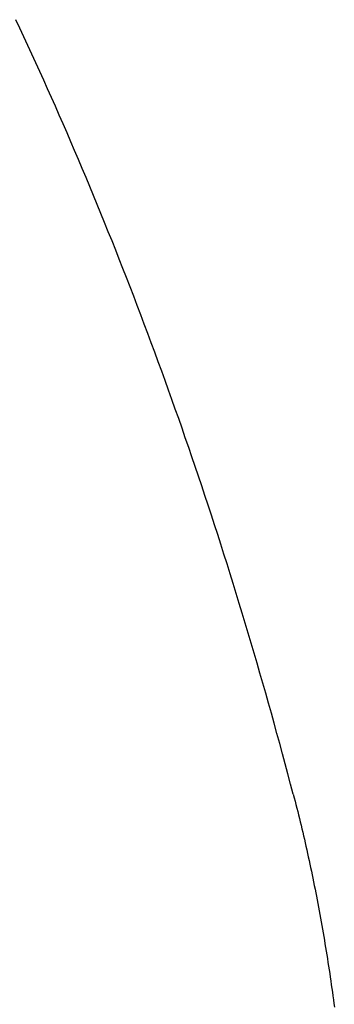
# Model space of a CAD drawing. Extents: x 668 to 3164, y 1007 to 2724.
# Tile 12 of 152: x 949.41 to 954.37, y 1712.05 to 1727.56. Entities that reach past the tile are written whole.
import ezdxf

# ---------------------------------------------------------------- set-up
doc = ezdxf.new("R2010")
doc.units = 0
doc.layers.add('KF_GRAVIS_12_RIGHT', color=7, linetype='CONTINUOUS')

# ---------------------------------------------------------------- blocks, each defined once
blk = doc.blocks.new('*U16')
at = {"layer": 'KF_GRAVIS_12_RIGHT'}
for points in [[(124.796, -537.743, 0), (124.754, -537.583, 0), (124.711, -537.423, 0), (124.669, -537.263, 0), (124.625, -537.103, 0), (124.582, -536.943, 0), (124.538, -536.784, 0), (124.494, -536.625, 0), (124.45, -536.466, 0), (124.405, -536.308, 0), (124.361, -536.15, 0), (124.315, -535.991, 0), (124.27, -535.834, 0), (124.224, -535.676, 0), (124.178, -535.519, 0), (124.132, -535.362, 0), (124.085, -535.205, 0), (124.038, -535.048, 0), (123.991, -534.892, 0), (123.943, -534.736, 0), (123.895, -534.581, 0), (123.847, -534.425, 0), (123.799, -534.27, 0), (123.75, -534.115, 0), (123.701, -533.96, 0), (123.652, -533.806, 0), (123.603, -533.652, 0), (123.553, -533.498, 0), (123.503, -533.345, 0), (123.452, -533.192, 0), (123.402, -533.039, 0), (123.351, -532.886, 0), (123.3, -532.734, 0), (123.248, -532.582, 0), (123.197, -532.43, 0), (123.145, -532.279, 0), (123.092, -532.127, 0), (123.04, -531.977, 0), (122.987, -531.826, 0), (122.934, -531.676, 0), (122.881, -531.526, 0), (122.827, -531.377, 0), (122.773, -531.227, 0), (122.719, -531.078, 0), (122.665, -530.93, 0), (122.61, -530.781, 0), (122.555, -530.634, 0), (122.5, -530.486, 0), (122.445, -530.339, 0), (122.389, -530.192, 0), (122.333, -530.045, 0), (122.277, -529.899, 0), (122.221, -529.753, 0), (122.164, -529.607, 0), (122.107, -529.462, 0), (122.05, -529.317, 0), (121.993, -529.173, 0), (121.935, -529.028, 0), (121.877, -528.885, 0), (121.819, -528.741, 0), (121.761, -528.598, 0), (121.702, -528.455, 0), (121.643, -528.313, 0), (121.584, -528.171, 0), (121.525, -528.029, 0), (121.465, -527.888, 0), (121.405, -527.747, 0), (121.345, -527.606, 0), (121.285, -527.466, 0), (121.225, -527.326, 0), (121.164, -527.187, 0), (121.103, -527.048, 0), (121.042, -526.909, 0), (120.98, -526.771, 0), (120.919, -526.633, 0), (120.857, -526.496, 0), (120.795, -526.359, 0), (120.732, -526.222, 0), (120.67, -526.086, 0), (120.607, -525.95, 0), (120.544, -525.814, 0), (120.481, -525.679, 0), (120.418, -525.545, 0)], [(124.796, -537.743, 0), (124.81, -537.797, 0), (124.824, -537.851, 0), (124.838, -537.905, 0), (124.851, -537.959, 0), (124.865, -538.013, 0), (124.879, -538.068, 0), (124.892, -538.122, 0), (124.905, -538.177, 0), (124.918, -538.231, 0), (124.932, -538.286, 0), (124.945, -538.341, 0), (124.957, -538.396, 0), (124.97, -538.451, 0), (124.983, -538.507, 0), (124.996, -538.562, 0), (125.008, -538.618, 0), (125.02, -538.673, 0), (125.033, -538.729, 0), (125.045, -538.785, 0), (125.057, -538.841, 0), (125.069, -538.897, 0), (125.081, -538.953, 0), (125.093, -539.009, 0), (125.104, -539.066, 0), (125.116, -539.122, 0), (125.127, -539.179, 0), (125.139, -539.235, 0), (125.15, -539.292, 0), (125.161, -539.349, 0), (125.172, -539.406, 0), (125.183, -539.463, 0), (125.194, -539.52, 0), (125.204, -539.577, 0), (125.215, -539.635, 0), (125.226, -539.692, 0), (125.236, -539.75, 0), (125.246, -539.807, 0), (125.256, -539.865, 0), (125.266, -539.923, 0), (125.276, -539.981, 0), (125.286, -540.039, 0), (125.296, -540.097, 0), (125.306, -540.155, 0), (125.315, -540.213, 0), (125.324, -540.272, 0), (125.334, -540.33, 0), (125.343, -540.389, 0), (125.352, -540.447, 0), (125.361, -540.506, 0), (125.37, -540.564, 0), (125.378, -540.623, 0), (125.387, -540.682, 0), (125.395, -540.741, 0), (125.404, -540.8, 0), (125.412, -540.859, 0), (125.42, -540.918, 0), (125.428, -540.978, 0), (125.436, -541.037, 0), (125.444, -541.096, 0)]]:
    blk.add_polyline3d(points, dxfattribs=at)

msp = doc.modelspace()

# ---------------------------------------------------------------- block references
at = {"layer": 'KF_GRAVIS_12_RIGHT'}
msp.add_blockref('*U16', (828.93, 2253.101), dxfattribs=at)

doc.saveas('drawing.dxf')
